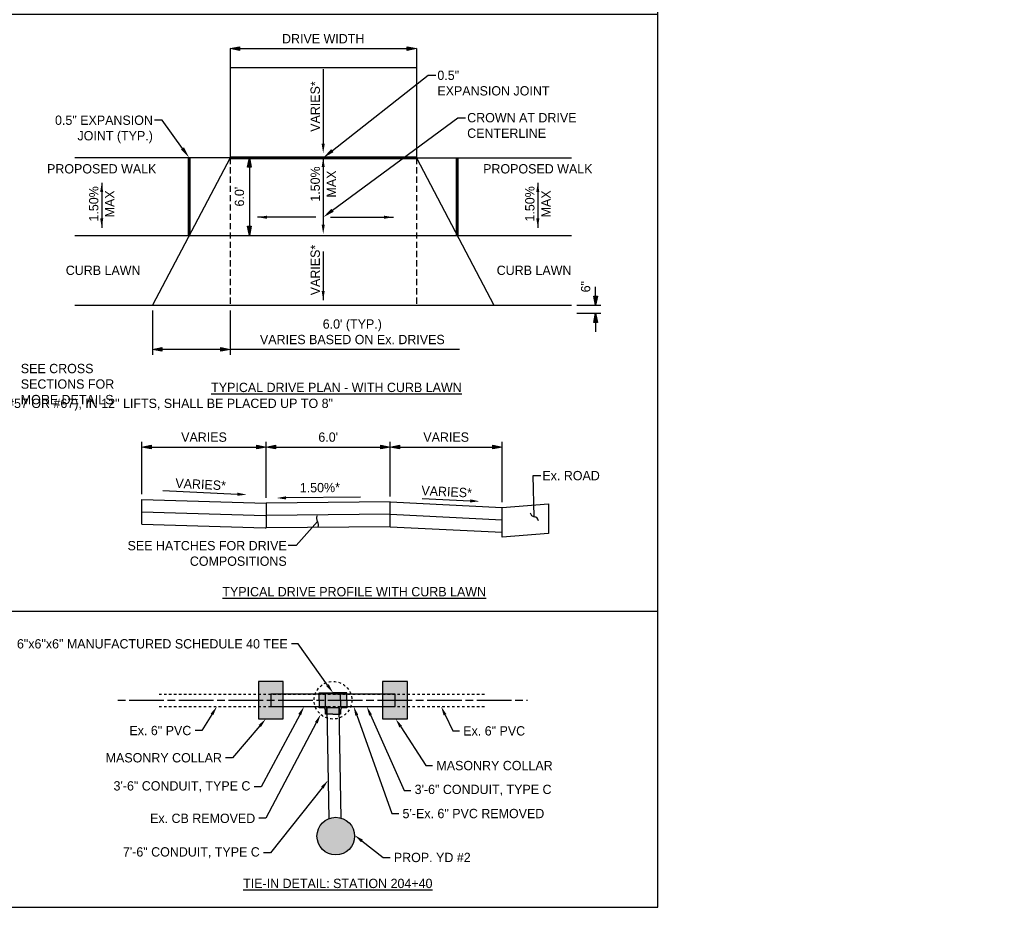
# Model space of a CAD drawing. Header units: feet. Extents: x 18870 to 19332, y 13872 to 14074.
# Tile 34 of 35: x 19293 to 19332, y 13956 to 13992. Entities that reach past the tile are written whole.
import ezdxf
from ezdxf import colors
from ezdxf.entities.mleader import LeaderData, LeaderLine
from ezdxf.math import Vec2, Vec3

# ---------------------------------------------------------------- set-up
doc = ezdxf.new("R2010")
doc.units = ezdxf.units.FT
doc.header["$MEASUREMENT"] = 0
for name, pattern in [('CL', [2, 0.3, -0.15, 1.4, -0.15]), ('DASHED2', [0.375, 0.25, -0.125]), ('OhDOT_USTN5', [0.11, 0.055, -0.055])]:
    doc.linetypes.add(name, pattern=pattern)
doc.layers.add('DR_P_Storm_Sewer', color=1, linetype='Continuous', true_color=0xff0000)
for name, color, linetype in [('DR_X_Storm_Sewer', 151, 'OhDOT_USTN5'), ('PV_P_EOP', 7, 'Continuous'), ('PV_P_Text', 10, 'Continuous'), ('PV_X_Text', 7, 'Continuous'), ('RW_X_CL', 6, 'CL')]:
    doc.layers.add(name, color=color, linetype=linetype)
doc.layers.add('VIEWPORT', color=232, linetype='Continuous', plot=False)
doc.styles.add('Slanted-Normal', font='font31.shx', dxfattribs={"height": 0.125})
doc.styles.get("Standard").update_dxf_attribs({"font": 'font31.shx'})
doc.dimstyles.new('Dec-1  Slanted', dxfattribs={"dimtxt": 0.125, "dimasz": 0.125, "dimexe": 0.07, "dimexo": 0.07, "dimgap": 0.07, "dimtad": 1, "dimdec": 1, "dimzin": 3, "dimdsep": 46, "dimtxsty": 'Slanted-Normal', "dimblk": 'Dim1', "dimcen": 0, "dimclrd": 95, "dimclre": 95, "dimclrt": 7, "dimadec": 1, "dimazin": 3, "dimtfac": 1, "dimtdec": 1, "dimtix": 1, "dimtofl": 0, "dimtmove": 1, "dimatfit": 3, "dimldrblk": 'Dim1', "dimfxl": 1, "dimtolj": 1, "dimtzin": 0, "dimlwd": -1, "dimlwe": -1, "dimarcsym": 0})

# ---------------------------------------------------------------- blocks, each defined once
blk = doc.blocks.new('_Integral')
at = {"color": 0, "linetype": 'ByBlock', "lineweight": -2}
for centre, start, end in [((0.445, -0.091), 102, 168), ((-0.445, 0.091), 282, 348)]:
    blk.add_arc(centre, 0.454, start, end, dxfattribs=at)
blk = doc.blocks.new('Dim1')
h = blk.add_hatch(color=4)
h.dxf.hatch_style = 1
h.paths.add_polyline_path([(0, 0), (-1, -0.2), (-1, 0.2)])
at = {"color": 4}
blk.add_lwpolyline([(0, 0), (-1, -0.2), (-1, 0.2), (0, 0)], dxfattribs=at)
blk = doc.blocks.new('*D978')
at = {"layer": 'Defpoints', "color": 0, "transparency": 16777216}
for p in [(19302.727, 13974.416), (19297.727, 13972.31), (19302.727, 13972.16)]:
    blk.add_point(p, dxfattribs=at)
at = {"layer": 'PV_X_Text', "color": 95, "linetype": 'Continuous', "transparency": 16777216}
for p, q in [((19297.727, 13972.52), (19297.727, 13974.626)), ((19298.102, 13974.416), (19302.352, 13974.416)), ((19302.727, 13972.37), (19302.727, 13974.626))]:
    blk.add_line(p, q, dxfattribs=at)
at = {"layer": 'PV_X_Text', "color": 95, "transparency": 16777216, "xscale": 0.375, "yscale": 0.375, "zscale": 0.375, "rotation": 180}
blk.add_blockref('Dim1', (19297.727, 13974.416), dxfattribs=at)
at = {"layer": 'PV_X_Text', "color": 95, "transparency": 16777216, "xscale": 0.375, "yscale": 0.375, "zscale": 0.375}
blk.add_blockref('Dim1', (19302.727, 13974.416), dxfattribs=at)
at = {"layer": 'PV_X_Text', "color": 7, "transparency": 16777216, "insert": (19300.227, 13974.813), "char_height": 0.375, "attachment_point": 5, "style": 'Slanted-Normal'}
blk.add_mtext('\\A1;VARIES', dxfattribs=at)
blk = doc.blocks.new('*D979')
at = {"layer": 'Defpoints', "color": 0, "transparency": 16777216}
for p in [(19307.727, 13974.416), (19302.727, 13972.16), (19307.727, 13972.21)]:
    blk.add_point(p, dxfattribs=at)
at = {"layer": 'PV_X_Text', "color": 95, "linetype": 'Continuous', "transparency": 16777216}
for p, q in [((19302.727, 13972.37), (19302.727, 13974.626)), ((19303.102, 13974.416), (19307.352, 13974.416)), ((19307.727, 13972.42), (19307.727, 13974.626))]:
    blk.add_line(p, q, dxfattribs=at)
at = {"layer": 'PV_X_Text', "color": 95, "transparency": 16777216, "xscale": 0.375, "yscale": 0.375, "zscale": 0.375, "rotation": 180}
blk.add_blockref('Dim1', (19302.727, 13974.416), dxfattribs=at)
at = {"layer": 'PV_X_Text', "color": 95, "transparency": 16777216, "xscale": 0.375, "yscale": 0.375, "zscale": 0.375}
blk.add_blockref('Dim1', (19307.727, 13974.416), dxfattribs=at)
at = {"layer": 'PV_X_Text', "color": 7, "transparency": 16777216, "insert": (19305.227, 13974.813), "char_height": 0.375, "attachment_point": 5, "style": 'Slanted-Normal'}
blk.add_mtext("\\A1;6.0'", dxfattribs=at)
blk = doc.blocks.new('*D980')
at = {"layer": 'Defpoints', "color": 0, "transparency": 16777216}
for p in [(19312.227, 13974.416), (19307.727, 13972.21), (19312.227, 13971.985)]:
    blk.add_point(p, dxfattribs=at)
at = {"layer": 'PV_X_Text', "color": 95, "linetype": 'Continuous', "transparency": 16777216}
for p, q in [((19307.727, 13972.42), (19307.727, 13974.626)), ((19308.102, 13974.416), (19311.852, 13974.416)), ((19312.227, 13972.195), (19312.227, 13974.626))]:
    blk.add_line(p, q, dxfattribs=at)
at = {"layer": 'PV_X_Text', "color": 95, "transparency": 16777216, "xscale": 0.375, "yscale": 0.375, "zscale": 0.375, "rotation": 180}
blk.add_blockref('Dim1', (19307.727, 13974.416), dxfattribs=at)
at = {"layer": 'PV_X_Text', "color": 95, "transparency": 16777216, "xscale": 0.375, "yscale": 0.375, "zscale": 0.375}
blk.add_blockref('Dim1', (19312.227, 13974.416), dxfattribs=at)
at = {"layer": 'PV_X_Text', "color": 7, "transparency": 16777216, "insert": (19309.977, 13974.813), "char_height": 0.375, "attachment_point": 5, "style": 'Slanted-Normal'}
blk.add_mtext('\\A1;VARIES', dxfattribs=at)
blk = doc.blocks.new('*D981')
at = {"layer": 'Defpoints', "color": 0, "transparency": 16777216}
for p in [(19301.276, 13990.459), (19308.776, 13990.459), (19308.776, 13990.459)]:
    blk.add_point(p, dxfattribs=at)
at = {"layer": 'PV_X_Text', "color": 95, "linetype": 'Continuous', "transparency": 16777216}
blk.add_line((19301.651, 13990.459), (19308.401, 13990.459), dxfattribs=at)
at = {"layer": 'PV_X_Text', "color": 95, "transparency": 16777216, "xscale": 0.375, "yscale": 0.375, "zscale": 0.375, "rotation": 180}
blk.add_blockref('Dim1', (19301.276, 13990.459), dxfattribs=at)
at = {"layer": 'PV_X_Text', "color": 95, "transparency": 16777216, "xscale": 0.375, "yscale": 0.375, "zscale": 0.375}
blk.add_blockref('Dim1', (19308.776, 13990.459), dxfattribs=at)
at = {"layer": 'PV_X_Text', "color": 7, "transparency": 16777216, "insert": (19305.026, 13990.857), "char_height": 0.375, "attachment_point": 5, "style": 'Slanted-Normal'}
blk.add_mtext('\\A1;DRIVE WIDTH', dxfattribs=at)
blk = doc.blocks.new('*D982')
at = {"layer": 'Defpoints', "color": 0, "transparency": 16777216}
for p in [(19301.276, 13986.059), (19301.276, 13982.934), (19302.053, 13982.934)]:
    blk.add_point(p, dxfattribs=at)
at = {"layer": 'PV_X_Text', "color": 95, "linetype": 'Continuous', "transparency": 16777216}
for p, q in [((19301.486, 13986.059), (19302.263, 13986.059)), ((19302.053, 13985.684), (19302.053, 13983.309)), ((19301.486, 13982.934), (19302.263, 13982.934))]:
    blk.add_line(p, q, dxfattribs=at)
at = {"layer": 'PV_X_Text', "color": 95, "transparency": 16777216, "xscale": 0.375, "yscale": 0.375, "zscale": 0.375}
for p, rotation in [((19302.053, 13986.059), 90), ((19302.053, 13982.934), 270)]:
    blk.add_blockref('Dim1', p, dxfattribs=dict(at, rotation=rotation))
at = {"layer": 'PV_X_Text', "color": 7, "transparency": 16777216, "insert": (19301.655, 13984.497), "char_height": 0.375, "attachment_point": 5, "rotation": 90, "style": 'Slanted-Normal'}
blk.add_mtext("\\A1;6.0'", dxfattribs=at)
blk = doc.blocks.new('*D983')
at = {"layer": 'Defpoints', "color": 0, "transparency": 16777216}
for p in [(19315.026, 13980.122), (19315.026, 13979.809), (19315.991, 13979.809)]:
    blk.add_point(p, dxfattribs=at)
at = {"layer": 'PV_X_Text', "color": 95, "linetype": 'Continuous', "transparency": 16777216}
for p, q in [((19315.991, 13980.497), (19315.991, 13980.872)), ((19315.236, 13980.122), (19316.201, 13980.122)), ((19315.236, 13979.809), (19316.201, 13979.809)), ((19315.991, 13979.434), (19315.991, 13979.059))]:
    blk.add_line(p, q, dxfattribs=at)
at = {"layer": 'PV_X_Text', "color": 95, "transparency": 16777216, "xscale": 0.375, "yscale": 0.375, "zscale": 0.375}
for p, rotation in [((19315.991, 13980.122), 270), ((19315.991, 13979.809), 90)]:
    blk.add_blockref('Dim1', p, dxfattribs=dict(at, rotation=rotation))
at = {"layer": 'PV_X_Text', "color": 7, "transparency": 16777216, "insert": (19315.594, 13980.872), "char_height": 0.375, "attachment_point": 5, "rotation": 90, "style": 'Slanted-Normal'}
blk.add_mtext('\\A1;6"', dxfattribs=at)
blk = doc.blocks.new('*D984')
at = {"layer": 'Defpoints', "color": 0, "transparency": 16777216}
for p in [(19298.151, 13980.122), (19301.276, 13980.122), (19298.151, 13978.345)]:
    blk.add_point(p, dxfattribs=at)
at = {"layer": 'PV_X_Text', "color": 95, "linetype": 'Continuous', "transparency": 16777216}
for p, q in [((19298.151, 13979.912), (19298.151, 13978.135)), ((19301.276, 13979.912), (19301.276, 13978.135)), ((19300.901, 13978.345), (19298.526, 13978.345)), ((19310.508, 13978.345), (19301.276, 13978.345))]:
    blk.add_line(p, q, dxfattribs=at)
at = {"layer": 'PV_X_Text', "color": 95, "transparency": 16777216, "xscale": 0.375, "yscale": 0.375, "zscale": 0.375, "rotation": 180}
blk.add_blockref('Dim1', (19298.151, 13978.345), dxfattribs=at)
at = {"layer": 'PV_X_Text', "color": 95, "transparency": 16777216, "xscale": 0.375, "yscale": 0.375, "zscale": 0.375}
blk.add_blockref('Dim1', (19301.276, 13978.345), dxfattribs=at)
at = {"layer": 'PV_X_Text', "color": 7, "transparency": 16777216, "insert": (19306.198, 13979.055), "char_height": 0.375, "width": 8.52132, "attachment_point": 5, "style": 'Slanted-Normal'}
blk.add_mtext("\\A1;6.0' (TYP.) \\PVARIES BASED ON Ex. DRIVES", dxfattribs=at)
blk = doc.blocks.new('TEE')
at = {"layer": 'DR_P_Storm_Sewer', "linetype": 'Continuous', "flags": 128}
for points in [[(19271.407, 13912.042), (19271.408, 13912.306), (19271.403, 13912.311), (19271.159, 13912.313, -0.412136), (19271.155, 13912.317), (19271.155, 13912.341, -0.414206), (19271.159, 13912.345), (19271.71, 13912.345)], [(19272.013, 13912.042), (19272.012, 13912.306), (19272.017, 13912.311), (19272.261, 13912.313, 0.412136), (19272.265, 13912.317), (19272.265, 13912.341, 0.414206), (19272.261, 13912.345), (19271.71, 13912.345)], [(19271.71, 13911.739), (19271.445, 13911.74), (19271.441, 13911.735), (19271.439, 13911.491, -0.412136), (19271.435, 13911.487), (19271.41, 13911.487, -0.414206), (19271.406, 13911.491), (19271.406, 13911.638, 0.414198), (19271.306, 13911.738), (19271.159, 13911.738, -0.414206), (19271.155, 13911.742), (19271.155, 13911.767, -0.412136), (19271.159, 13911.771), (19271.403, 13911.772), (19271.408, 13911.777), (19271.407, 13912.042)], [(19272.013, 13912.042), (19272.012, 13911.777), (19272.017, 13911.772), (19272.261, 13911.771, -0.412136), (19272.265, 13911.767), (19272.265, 13911.742, -0.414206), (19272.261, 13911.738), (19272.113, 13911.738, 0.414198), (19272.013, 13911.638), (19272.013, 13911.491, -0.414206), (19272.009, 13911.487), (19271.985, 13911.487, -0.412136), (19271.981, 13911.491), (19271.979, 13911.735), (19271.974, 13911.74), (19271.71, 13911.739)]]:
    blk.add_lwpolyline(points, format="xyb", dxfattribs=at)
for points in [[(19271.155, 13912.042), (19271.155, 13912.317)], [(19271.71, 13912.296), (19271.408, 13912.296)], [(19271.71, 13912.296), (19272.012, 13912.296)], [(19272.265, 13912.042), (19272.265, 13912.317)], [(19271.155, 13912.042), (19271.155, 13911.766)], [(19271.408, 13911.787), (19271.456, 13911.787), (19271.456, 13911.74)], [(19271.964, 13911.74), (19271.964, 13911.787), (19272.012, 13911.787)], [(19272.265, 13912.042), (19272.265, 13911.766)], [(19271.71, 13911.487), (19271.435, 13911.487)], [(19271.71, 13911.487), (19271.985, 13911.487)]]:
    blk.add_lwpolyline(points, dxfattribs=at)

msp = doc.modelspace()

# ---------------------------------------------------------------- hatches: boundary and pattern name
at = {"layer": 'DR_P_Storm_Sewer', "transparency": 33554559}
h = msp.add_hatch(color=256, dxfattribs=at)
h.dxf.hatch_style = 1
h.paths.add_polyline_path([(19303.4196, 13963.47129), (19303.4196, 13964.9712), (19302.4196, 13964.9712), (19302.4196, 13963.47129)])
h.paths.add_polyline_path([(19308.4196, 13963.47129), (19308.4196, 13964.9712), (19307.4196, 13964.9712), (19307.4196, 13963.47129)])
h = msp.add_hatch(color=256, dxfattribs=at)
h.dxf.hatch_style = 1
edge = h.paths.add_edge_path()
edge.add_line((19305.71907, 13963.66652), (19305.12013, 13963.66652))
edge.add_arc((19305.12013, 13963.67042), 0.0039, 180.001514, 270, ccw=False)
edge.add_line((19305.11623, 13963.67042), (19305.11622, 13963.81783))
edge.add_arc((19305.01622, 13963.81783), 0.1, 0.001514, 89.998486)
edge.add_line((19305.01622, 13963.91783), (19304.86881, 13963.91783))
edge.add_arc((19304.86881, 13963.92173), 0.0039, 180, 269.998486, ccw=False)
edge.add_line((19304.86491, 13963.92173), (19304.86491, 13964.52068))
edge.add_arc((19304.86881, 13964.52068), 0.0039, 90.001514, 180, ccw=False)
edge.add_line((19304.86881, 13964.52458), (19305.4196, 13964.52459))
edge.add_line((19305.4196, 13964.52459), (19305.97038, 13964.52458))
edge.add_arc((19305.97038, 13964.52068), 0.0039, 0, 89.998486, ccw=False)
edge.add_line((19305.97428, 13964.52068), (19305.97428, 13963.92173))
edge.add_arc((19305.97038, 13963.92173), 0.0039, -89.998486, 0, ccw=False)
edge.add_line((19305.97038, 13963.91783), (19305.82297, 13963.91783))
edge.add_arc((19305.82297, 13963.81783), 0.1, 90.001514, 179.998486)
edge.add_line((19305.72297, 13963.81783), (19305.72297, 13963.67042))
edge.add_arc((19305.71907, 13963.67042), 0.0039, 270, 359.998486, ccw=False)
h = msp.add_hatch(color=256, dxfattribs=at)
h.dxf.hatch_style = 1
edge = h.paths.add_edge_path()
edge.add_arc((19305.53221, 13958.75064), 0.7578, 0, 360)

# ---------------------------------------------------------------- linework, layer by layer
msp.add_lwpolyline([(19318.50412, 13991.82687), (19290.57542, 13991.82687), (19290.57542, 13967.81212), (19318.50412, 13967.81212)], close=True)
at = {"layer": 'DR_P_Storm_Sewer', "elevation": 951.9928}
for points in [[(19303.4196, 13963.47129), (19303.4196, 13964.9712), (19302.4196, 13964.9712), (19302.4196, 13963.47129)], [(19308.4196, 13963.47129), (19308.4196, 13964.9712), (19307.4196, 13964.9712), (19307.4196, 13963.47129)]]:
    msp.add_lwpolyline(points, close=True, dxfattribs=at)
for points in [[(19305.11775, 13964.4712), (19302.9196, 13964.4712), (19302.9196, 13963.9712), (19305.11775, 13963.97129)], [(19305.72144, 13963.9712), (19307.9196, 13963.9712), (19307.9196, 13964.4712), (19305.72144, 13964.4712)]]:
    msp.add_lwpolyline(points, dxfattribs=at)
at = {"layer": 'DR_P_Storm_Sewer', "elevation": 951.9928, "flags": 128}
for points in [[(19305.1672, 13963.91937), (19305.24836, 13959.45327)], [(19305.74801, 13959.47706), (19305.66729, 13963.91935)]]:
    msp.add_lwpolyline(points, dxfattribs=at)
at = {"layer": 'DR_P_Storm_Sewer'}
msp.add_circle((19305.53221, 13958.75064, 1903.9856), 0.7578, dxfattribs=at)
at = {"layer": 'DR_X_Storm_Sewer', "elevation": 951.9928, "flags": 128}
for points in [[(19298.41673, 13964.47121), (19311.51631, 13964.4712)], [(19298.41673, 13963.97129), (19311.51631, 13963.97129)]]:
    msp.add_lwpolyline(points, dxfattribs=at)
at = {"layer": 'DR_X_Storm_Sewer'}
msp.add_circle((19305.4196, 13964.2212, 951.9928), 0.7578, dxfattribs=at)
at = {"layer": 'PV_P_EOP'}
for points in [[(19301.27575, 13990.45931), (19301.27575, 13986.05944)], [(19308.77575, 13990.45931), (19308.77575, 13986.05944)], [(19301.27575, 13989.70248), (19308.77575, 13989.70248)], [(19301.27575, 13986.05944), (19295.02575, 13986.05944)], [(19301.27575, 13986.05944), (19298.15075, 13980.12194)], [(19308.77575, 13986.05944), (19311.90075, 13980.12194)], [(19308.77575, 13986.05944), (19315.02575, 13986.05944)], [(19295.02575, 13982.93444), (19315.02575, 13982.93444)], [(19295.02575, 13980.12194), (19315.02575, 13980.12194)], [(19297.72748, 13971.3091), (19297.72748, 13972.31012)], [(19297.72748, 13972.31012), (19302.72748, 13972.16012)], [(19307.72748, 13972.21012), (19302.72748, 13972.16012)], [(19302.72748, 13972.16012), (19302.72748, 13971.16007)], [(19307.72748, 13971.20828), (19307.72748, 13972.21012)], [(19307.72748, 13972.21012), (19312.22748, 13971.98512)], [(19314.10248, 13972.13512), (19314.10248, 13970.94148), (19312.22748, 13970.79148), (19312.22748, 13971.98512)], [(19312.22748, 13971.98512), (19314.10248, 13972.13512)], [(19297.72748, 13971.80961), (19302.70876, 13971.66029), (19302.72748, 13971.6601)], [(19307.72748, 13971.7101), (19302.72748, 13971.6601)], [(19307.72748, 13971.7092), (19312.22748, 13971.4845)], [(19297.72748, 13971.3091), (19302.69003, 13971.16045), (19302.72748, 13971.16007)], [(19307.72748, 13971.21007), (19302.72748, 13971.16007)], [(19307.72748, 13971.20828), (19312.22748, 13970.98388)]]:
    msp.add_lwpolyline(points, dxfattribs=at)
at = {"layer": 'PV_P_EOP', "const_width": 0.125}
for points in [[(19299.63101, 13986.05944), (19299.63101, 13982.93444)], [(19301.27575, 13986.05944), (19308.77575, 13986.05944)], [(19310.42048, 13986.05944), (19310.42048, 13982.93444)]]:
    msp.add_lwpolyline(points, dxfattribs=at)
at = {"layer": 'PV_P_EOP', "linetype": 'DASHED2'}
for points in [[(19301.27575, 13986.05944), (19301.27575, 13980.12194)], [(19308.77575, 13986.05944), (19308.77575, 13980.12194)]]:
    msp.add_lwpolyline(points, dxfattribs=at)
at = {"layer": 'PV_X_Text', "linetype": 'ByBlock', "lineweight": -2}
for points in [[(19305.02575, 13989.62845), (19305.02575, 13986.62739)], [(19305.02575, 13986.05944), (19305.02575, 13983.36726)], [(19296.10819, 13985.05284), (19296.10819, 13983.24473)], [(19313.6671, 13985.05284), (19313.6671, 13983.24473)], [(19298.57426, 13972.66682), (19301.57157, 13972.51695)], [(19306.52915, 13972.39815), (19303.52825, 13972.36814)], [(19309.01097, 13972.34595), (19310.944, 13972.2493)]]:
    msp.add_lwpolyline(points, dxfattribs=at)
at = {"layer": 'PV_X_Text'}
for points in [[(19304.72575, 13983.66877), (19302.38525, 13983.66877)], [(19305.32575, 13983.66877), (19307.85201, 13983.66877)], [(19305.02575, 13982.29079), (19305.02575, 13980.32833)]]:
    msp.add_lwpolyline(points, dxfattribs=at)
for points in [[(19304.96325, 13986.62739), (19305.02575, 13986.25239), (19305.08825, 13986.62739)], [(19304.96325, 13985.68444), (19305.02575, 13986.05944), (19305.08825, 13985.68444)], [(19296.04569, 13984.67784), (19296.10819, 13985.05284), (19296.17069, 13984.67784)], [(19313.6046, 13984.67784), (19313.6671, 13985.05284), (19313.7296, 13984.67784)], [(19296.04569, 13983.61973), (19296.10819, 13983.24473), (19296.17069, 13983.61973)], [(19302.76025, 13983.73127), (19302.38525, 13983.66877), (19302.76025, 13983.60627)], [(19307.47701, 13983.60627), (19307.85201, 13983.66877), (19307.47701, 13983.73127)], [(19313.6046, 13983.61973), (19313.6671, 13983.24473), (19313.7296, 13983.61973)], [(19304.96325, 13983.36726), (19305.02575, 13982.99226), (19305.08825, 13983.36726)], [(19304.96325, 13980.70333), (19305.02575, 13980.32833), (19305.08825, 13980.70333)], [(19301.57469, 13972.57937), (19301.9461, 13972.49823), (19301.56845, 13972.45453)], [(19303.52887, 13972.30564), (19303.15326, 13972.36439), (19303.52762, 13972.43064)], [(19310.94712, 13972.31172), (19311.31853, 13972.23057), (19310.94088, 13972.18688)]]:
    msp.add_solid(points, dxfattribs=at)
at = {"layer": 'RW_X_CL', "elevation": 951.9928, "flags": 128}
msp.add_lwpolyline([(19296.76043, 13964.22121), (19313.24543, 13964.2212)], dxfattribs=at)
at = {"layer": 'VIEWPORT', "linetype": 'ByBlock'}
msp.add_lwpolyline([(19227.37927, 14018.13511), (19227.37927, 13955.88511), (19318.50412, 13955.88511), (19318.50412, 14018.13511)], close=True, dxfattribs=at)

# ---------------------------------------------------------------- block references
at = {"layer": 'DR_P_Storm_Sewer'}
msp.add_blockref('TEE', (33.70975, 52.17956, 951.9928), dxfattribs=at)

# ---------------------------------------------------------------- texts
at = {"insert": (19305.61444, 13956.84404), "char_height": 0.375, "width": 29.2488376, "attachment_point": 5, "style": 'Slanted-Normal'}
msp.add_mtext('{\\LTIE-IN DETAIL: STATION 204+40}', dxfattribs=at)
at = {"layer": 'PV_P_EOP', "char_height": 0.375, "width": 29.2488376, "attachment_point": 5, "style": 'Slanted-Normal'}
for s, insert in [('{\\LTYPICAL DRIVE PLAN - WITH CURB LAWN}', (19305.55849, 13976.81421)), ('{\\LTYPICAL DRIVE PROFILE WITH CURB LAWN}', (19306.27393, 13968.58904))]:
    msp.add_mtext(s, dxfattribs=dict(at, insert=insert))
at = {"layer": 'PV_P_Text', "color": 7, "insert": (19295.54021, 13976.94953), "char_height": 0.375, "width": 5.3808776, "attachment_point": 5, "style": 'Slanted-Normal'}
msp.add_mtext('\\pxql;SEE CROSS SECTIONS FOR MORE DETAILS', dxfattribs=at)
at = {"layer": 'PV_X_Text', "char_height": 0.375, "width": 2.1837654, "attachment_point": 5, "style": 'Slanted-Normal'}
for s, insert, rotation in [('VARIES*', (19304.70605, 13988.12472), 90), ('1.50%', (19304.70605, 13985.00485), 90), ('MAX', (19305.35201, 13985.00485), 90), ('1.50%', (19295.7885, 13984.20554), 90), ('1.50%', (19313.3474, 13984.20554), 90), ('MAX', (19296.43445, 13984.20554), 90), ('MAX', (19313.99336, 13984.20554), 90), ('VARIES*', (19304.70605, 13981.54294), 90), ('VARIES*', (19300.09207, 13972.91102), 357.137595), ('1.50%*', (19304.89136, 13972.77969), 0.572939), ('VARIES*', (19309.99664, 13972.61676), 357.137595)]:
    msp.add_mtext(s, dxfattribs=dict(at, insert=insert, rotation=rotation))
at = {"layer": 'PV_X_Text', "char_height": 0.375, "width": 29.2488376, "attachment_point": 5, "style": 'Slanted-Normal'}
for s, insert in [('PROPOSED WALK', (19296.10819, 13985.61522)), ('PROPOSED WALK', (19313.6671, 13985.61522)), ('CURB LAWN', (19296.1655, 13981.52819)), ('CURB LAWN', (19313.51629, 13981.52819))]:
    msp.add_mtext(s, dxfattribs=dict(at, insert=insert))

# ---------------------------------------------------------------- dimensions: what is measured, and where the dimension line sits
at = {"layer": 'PV_X_Text'}
for base, p1, p2, text, picture, middle in [((19308.77575, 13990.45931), (19301.27575, 13990.45931), (19308.77575, 13990.45931), 'DRIVE WIDTH', '*D981', (19305.02575, 13990.85681)), ((19302.72748, 13974.41588), (19297.72748, 13972.31012), (19302.72748, 13972.16012), 'VARIES', '*D978', (19300.22748, 13974.81338)), ((19307.72748, 13974.41588), (19302.72748, 13972.16012), (19307.72748, 13972.21012), "6.0'", '*D979', (19305.22748, 13974.81338)), ((19312.22748, 13974.41588), (19307.72748, 13972.21012), (19312.22748, 13971.98512), 'VARIES', '*D980', (19309.97748, 13974.81338))]:
    dim = msp.add_linear_dim(base=base, p1=p1, p2=p2, text=text, dimstyle='Dec-1  Slanted', override={"dimpost": "'"}, dxfattribs=at)
    dim.commit()
    dim.dimension.update_dxf_attribs({"geometry": picture, "text_midpoint": middle})
dim = msp.add_linear_dim(base=(19302.05276, 13982.93444), p1=(19301.27575, 13986.05944), p2=(19301.27575, 13982.93444), angle=90, text="6.0'", dimstyle='Dec-1  Slanted', override={"dimpost": "'"}, dxfattribs=at)
dim.commit()
dim.dimension.update_dxf_attribs({"geometry": '*D982', "text_midpoint": (19301.65526, 13984.49694)})
dim = msp.add_linear_dim(base=(19315.99109, 13979.80944), p1=(19315.02575, 13980.12194), p2=(19315.02575, 13979.80944), angle=90, text='6"', dimstyle='Dec-1  Slanted', override={"dimpost": "'"}, dxfattribs=at)
dim.commit()
dim.dimension.update_dxf_attribs({"geometry": '*D983', "text_midpoint": (19315.99109, 13980.87194), "dimtype": 160})
dim = msp.add_linear_dim(base=(19298.15075, 13978.34512), p1=(19301.27575, 13980.12194), p2=(19298.15075, 13980.12194), text="6.0' (TYP.) \\PVARIES BASED ON Ex. DRIVES", dimstyle='Dec-1  Slanted', override={"dimpost": "'"}, dxfattribs=at)
dim.commit()
dim.dimension.update_dxf_attribs({"geometry": '*D984', "text_midpoint": (19306.19781, 13977.97929), "dimtype": 160})

# ---------------------------------------------------------------- leaders
at = {"layer": 'PV_P_Text'}
ml = msp.add_multileader_mtext('Standard', dxfattribs=at)
ml.set_content('PROP. S/W', color=256, style='Slanted-Normal')
ml.set_leader_properties()
ml.build(insert=Vec2(0, 0))
ml.multileader.update_dxf_attribs({"dogleg_length": 0.09193, "arrow_head_size": 0.375, "scale": 3})
ctx = ml.context
ctx.base_point, ctx.scale, ctx.char_height, ctx.arrow_head_size, ctx.landing_gap_size, ctx.plane_origin = Vec3(19282.99163, 13980.49585), 3, 0.375, 0.375, 0.15, Vec3(19283.49558, 13981.65089)
notes = []
notes.append((ctx, [(0, (1, 1, 0), (19282.71583, 13980.49585), (1, 0), 0.2758, [(0, [(19282.26496, 13979.75423)], 0, [])])]))
ctx.mtext.insert, ctx.mtext.width, ctx.mtext.defined_height, ctx.mtext.flow_direction = Vec3(19283.14163, 13980.68335), 16.435903, 3.15799, 5
ml = msp.add_multileader_mtext('Standard', dxfattribs=at)
ml.set_content('SEEDING AND MULCHING', color=256, style='Slanted-Normal')
ml.set_leader_properties()
ml.build(insert=Vec2(0, 0))
ml.multileader.update_dxf_attribs({"dogleg_length": 0.09193, "arrow_head_size": 0.375, "scale": 3})
ctx = ml.context
ctx.base_point, ctx.scale, ctx.char_height, ctx.arrow_head_size, ctx.landing_gap_size, ctx.plane_origin = Vec3(19279.49437, 13977.53172), 3, 0.375, 0.375, 0.15, Vec3(19279.99832, 13978.08177)
notes.append((ctx, [(0, (1, 1, 0), (19279.21857, 13977.53172), (1, 0), 0.2758, [(0, [(19277.86246, 13978.43859)], 0, [])])]))
ctx.mtext.insert, ctx.mtext.width, ctx.mtext.defined_height, ctx.mtext.flow_direction = Vec3(19279.64437, 13977.71922), 16.435903, 3.15799, 5
ml = msp.add_multileader_mtext('Standard', dxfattribs=at)
ml.set_content('6" OF COMPACTED STRUCTURAL BACKFILL (ODOT #57 OR #67), IN 12" LIFTS, SHALL BE PLACED UP TO 8" ABOVE THE Ex. 48" PIPE. ', color=256, style='Slanted-Normal')
ml.set_leader_properties()
ml.build(insert=Vec2(0, 0))
ml.multileader.update_dxf_attribs({"dogleg_length": 0.09193, "arrow_head_size": 0.375, "scale": 3})
ctx = ml.context
ctx.base_point, ctx.scale, ctx.char_height, ctx.arrow_head_size, ctx.landing_gap_size, ctx.plane_origin = Vec3(19279.60049, 13976.17512), 3, 0.375, 0.375, 0.15, Vec3(19279.32623, 13976.88621)
notes.append((ctx, [(0, (1, 1, 0), (19279.32469, 13976.17512), (1, 0), 0.2758, [(0, [(19277.19037, 13977.24303)], 0, [])])]))
ctx.mtext.insert, ctx.mtext.width, ctx.mtext.defined_height, ctx.mtext.flow_direction = Vec3(19279.75049, 13976.36262), 8.7604806, 3.20162, 5
ml = msp.add_multileader_mtext('Standard', dxfattribs=at)
ml.set_content('6"x6"x6" MANUFACTURED SCHEDULE 40 TEE', color=256, style='Slanted-Normal')
ml.set_leader_properties()
ml.build(insert=Vec2(0, 0))
ml.multileader.update_dxf_attribs({"dogleg_length": 0.25, "arrow_head_size": 0.375, "scale": 3})
ctx = ml.context
ctx.base_point, ctx.scale, ctx.char_height, ctx.arrow_head_size, ctx.landing_gap_size, ctx.plane_origin = Vec3(19296.81677, 13966.49382, 951.9928), 3, 0.375, 0.375, 0.15, Vec3(19299.72755, 13967.84508, 951.9928)
ctx.text_align_type = 2
notes.append((ctx, [(1, (1, 1, 0), (19304.02054, 13966.49382, 951.9928), (-1, 0), 0.2758, [(0, [(19305.4196, 13964.52459, 951.9928)], 0, [])])]))
ctx.mtext.insert, ctx.mtext.width, ctx.mtext.alignment, ctx.mtext.flow_direction = Vec3(19303.59474, 13966.68132, 951.9928), 7.9391829, 3, 5
ml = msp.add_multileader_mtext('Standard', dxfattribs=at)
ml.set_content('3\'-6" CONDUIT, TYPE C', color=256, style='Slanted-Normal')
ml.set_leader_properties()
ml.build(insert=Vec2(0, 0))
ml.multileader.update_dxf_attribs({"dogleg_length": 0.25, "arrow_head_size": 0.375, "scale": 3})
ctx = ml.context
ctx.base_point, ctx.scale, ctx.char_height, ctx.arrow_head_size, ctx.landing_gap_size, ctx.plane_origin = Vec3(19295.56506, 13960.73299, 951.9928), 3, 0.375, 0.375, 0.15, Vec3(19299.21393, 13964.46497, 951.9928)
ctx.text_align_type = 2
notes.append((ctx, [(1, (1, 1, 0), (19302.52181, 13960.73299, 951.9928), (-1, 0), 0.2758, [(0, [(19304.2569, 13963.97129, 951.9928)], 0, [])])]))
ctx.mtext.insert, ctx.mtext.width, ctx.mtext.alignment, ctx.mtext.flow_direction = Vec3(19302.09601, 13960.96216, 951.9928), 7.6570737, 3, 5
ml = msp.add_multileader_mtext('Standard', dxfattribs=at)
ml.set_content('Ex. 6" PVC', color=256, style='Slanted-Normal')
ml.set_leader_properties()
ml.build(insert=Vec2(0, 0))
ml.multileader.update_dxf_attribs({"dogleg_length": 0.25, "arrow_head_size": 0.375, "scale": 3})
ctx = ml.context
ctx.base_point, ctx.scale, ctx.char_height, ctx.arrow_head_size, ctx.landing_gap_size, ctx.plane_origin = Vec3(19296.58854, 13963.00302, 951.9928), 3, 0.375, 0.375, 0.15, Vec3(19297.28983, 13966.241, 951.9928)
ctx.text_align_type = 2
notes.append((ctx, [(1, (1, 1, 0), (19300.14053, 13963.00302, 951.9928), (-1, 0), 0.2758, [(0, [(19300.74673, 13963.97129, 951.9928)], 0, [])])]))
ctx.mtext.insert, ctx.mtext.width, ctx.mtext.alignment, ctx.mtext.flow_direction = Vec3(19299.71473, 13963.19052, 951.9928), 5.671906, 3, 5
ml = msp.add_multileader_mtext('Standard', dxfattribs=at)
ml.set_content('5\'-Ex. 6" PVC REMOVED', color=256, style='Slanted-Normal')
ml.set_leader_properties()
ml.build(insert=Vec2(0, 0))
ml.multileader.update_dxf_attribs({"dogleg_length": 0.25, "arrow_head_size": 0.375, "scale": 3})
ctx = ml.context
ctx.base_point, ctx.scale, ctx.char_height, ctx.arrow_head_size, ctx.landing_gap_size, ctx.plane_origin = Vec3(19308.07019, 13959.66055, 951.9928), 3, 0.375, 0.375, 0.15, Vec3(19309.64002, 13959.67141, 951.9928)
notes.append((ctx, [(0, (1, 1, 0), (19307.79439, 13959.66055, 951.9928), (1, 0), 0.2758, [(0, [(19306.25147, 13963.9712, 951.9928)], 0, [])])]))
ctx.mtext.insert, ctx.mtext.width, ctx.mtext.flow_direction = Vec3(19308.22019, 13959.84805, 951.9928), 7.0732956, 5
ml = msp.add_multileader_mtext('Standard', dxfattribs=at)
ml.set_content('3\'-6" CONDUIT, TYPE C', color=256, style='Slanted-Normal')
ml.set_leader_properties()
ml.build(insert=Vec2(0, 0))
ml.multileader.update_dxf_attribs({"dogleg_length": 0.25, "arrow_head_size": 0.375, "scale": 3})
ctx = ml.context
ctx.base_point, ctx.scale, ctx.char_height, ctx.arrow_head_size, ctx.landing_gap_size, ctx.plane_origin = Vec3(19308.55629, 13960.59078, 951.9928), 3, 0.375, 0.375, 0.15, Vec3(19311.31868, 13964.46497, 951.9928)
notes.append((ctx, [(0, (1, 1, 0), (19308.28049, 13960.59078, 951.9928), (1, 0), 0.2758, [(0, [(19306.77942, 13963.97129, 951.9928)], 0, [])])]))
ctx.mtext.insert, ctx.mtext.width, ctx.mtext.flow_direction = Vec3(19308.70629, 13960.81994, 951.9928), 7.6570737, 5
ml = msp.add_multileader_mtext('Standard', dxfattribs=at)
ml.set_content('Ex. 6" PVC', color=256, style='Slanted-Normal')
ml.set_leader_properties()
ml.build(insert=Vec2(0, 0))
ml.multileader.update_dxf_attribs({"dogleg_length": 0.25, "arrow_head_size": 0.375, "scale": 3})
ctx = ml.context
ctx.base_point, ctx.scale, ctx.char_height, ctx.arrow_head_size, ctx.landing_gap_size, ctx.plane_origin = Vec3(19310.51559, 13962.98865, 951.9928), 3, 0.375, 0.375, 0.15, Vec3(19310.3543, 13966.22663, 951.9928)
notes.append((ctx, [(0, (1, 1, 0), (19310.23979, 13962.98865, 951.9928), (1, 0), 0.2758, [(0, [(19309.77135, 13963.97129, 951.9928)], 0, [])])]))
ctx.mtext.insert, ctx.mtext.width, ctx.mtext.flow_direction = Vec3(19310.66559, 13963.17615, 951.9928), 5.671906, 5
ml = msp.add_multileader_mtext('Standard', dxfattribs=at)
ml.set_content('MASONRY COLLAR', color=256, style='Slanted-Normal')
ml.set_leader_properties()
ml.build(insert=Vec2(0, 0))
ml.multileader.update_dxf_attribs({"dogleg_length": 0.25, "arrow_head_size": 0.375, "scale": 3})
ctx = ml.context
ctx.base_point, ctx.scale, ctx.char_height, ctx.arrow_head_size, ctx.landing_gap_size, ctx.plane_origin = Vec3(19295.98589, 13961.90575, 951.9928), 3, 0.375, 0.375, 0.15, Vec3(19297.66091, 13964.6293, 951.9928)
ctx.text_align_type = 2
notes.append((ctx, [(1, (1, 1, 0), (19301.37419, 13961.90575, 951.9928), (-1, 0), 0.2758, [(0, [(19302.71694, 13963.47129, 951.9928)], 0, [])])]))
ctx.mtext.insert, ctx.mtext.width, ctx.mtext.alignment, ctx.mtext.flow_direction = Vec3(19300.94839, 13962.09325, 951.9928), 5.671906, 3, 5
ml = msp.add_multileader_mtext('Standard', dxfattribs=at)
ml.set_content('Ex. CB REMOVED', color=256, style='Slanted-Normal')
ml.set_leader_properties()
ml.build(insert=Vec2(0, 0))
ml.multileader.update_dxf_attribs({"dogleg_length": 0.25, "arrow_head_size": 0.375, "scale": 3})
ctx = ml.context
ctx.base_point, ctx.scale, ctx.char_height, ctx.arrow_head_size, ctx.landing_gap_size, ctx.plane_origin = Vec3(19297.5894, 13959.46823, 951.9928), 3, 0.375, 0.375, 0.15, Vec3(19299.70699, 13960.19297, 951.9928)
ctx.text_align_type = 2
notes.append((ctx, [(1, (1, 1, 0), (19302.71579, 13959.46823, 951.9928), (-1, 0), 0.2758, [(0, [(19304.92424, 13963.64772, 951.9928)], 0, [])])]))
ctx.mtext.insert, ctx.mtext.width, ctx.mtext.alignment, ctx.mtext.flow_direction = Vec3(19302.28999, 13959.65573, 951.9928), 5.671906, 3, 5
ml = msp.add_multileader_mtext('Standard', dxfattribs=at)
ml.set_content('MASONRY COLLAR', color=256, style='Slanted-Normal')
ml.set_leader_properties()
ml.build(insert=Vec2(0, 0))
ml.multileader.update_dxf_attribs({"dogleg_length": 0.25, "arrow_head_size": 0.375, "scale": 3})
ctx = ml.context
ctx.base_point, ctx.scale, ctx.char_height, ctx.arrow_head_size, ctx.landing_gap_size, ctx.plane_origin = Vec3(19309.43286, 13961.59197, 951.9928), 3, 0.375, 0.375, 0.15, Vec3(19311.24235, 13960.25351, 951.9928)
notes.append((ctx, [(0, (1, 1, 0), (19309.15706, 13961.59197, 951.9928), (1, 0), 0.2758, [(0, [(19307.94319, 13963.47129, 951.9928)], 0, [])])]))
ctx.mtext.insert, ctx.mtext.width, ctx.mtext.flow_direction = Vec3(19309.58286, 13961.77947, 951.9928), 5.671906, 5
ml = msp.add_multileader_mtext('Standard', dxfattribs=at)
ml.set_content('7\'-6" CONDUIT, TYPE C', color=256, style='Slanted-Normal')
ml.set_leader_properties()
ml.build(insert=Vec2(0, 0))
ml.multileader.update_dxf_attribs({"dogleg_length": 0.25, "arrow_head_size": 0.375, "scale": 3})
ctx = ml.context
ctx.base_point, ctx.scale, ctx.char_height, ctx.arrow_head_size, ctx.landing_gap_size, ctx.plane_origin = Vec3(19295.95389, 13958.07454, 951.9928), 3, 0.375, 0.375, 0.15, Vec3(19299.26759, 13957.85343, 951.9928)
ctx.text_align_type = 2
notes.append((ctx, [(1, (1, 1, 0), (19302.89874, 13958.07454, 951.9928), (-1, 0), 0.2758, [(0, [(19305.22035, 13960.99483, 951.9928)], 0, [])])]))
ctx.mtext.insert, ctx.mtext.width, ctx.mtext.alignment, ctx.mtext.flow_direction = Vec3(19302.47294, 13958.3037, 951.9928), 6.6566682, 3, 5
ml = msp.add_multileader_mtext('Standard', dxfattribs=at)
ml.set_content('PROP. YD #2', color=256, style='Slanted-Normal')
ml.set_leader_properties()
ml.build(insert=Vec2(0, 0))
ml.multileader.update_dxf_attribs({"dogleg_length": 0.25, "arrow_head_size": 0.375, "scale": 3})
ctx = ml.context
ctx.base_point, ctx.scale, ctx.char_height, ctx.arrow_head_size, ctx.landing_gap_size, ctx.plane_origin = Vec3(19307.72065, 13957.89228, 951.9928), 3, 0.375, 0.375, 0.15, Vec3(19308.26603, 13957.60079, 951.9928)
notes.append((ctx, [(0, (1, 1, 0), (19307.44485, 13957.89228, 951.9928), (1, 0), 0.2758, [(0, [(19306.2891, 13958.78788, 951.9928)], 0, [])])]))
ctx.mtext.insert, ctx.mtext.width, ctx.mtext.flow_direction = Vec3(19307.87065, 13958.07978, 951.9928), 6.6566682, 5
at = {"layer": 'PV_X_Text'}
ml = msp.add_multileader_mtext('Standard', dxfattribs=at)
ml.set_content('0.5" \\PEXPANSION JOINT', color=256)
ml.set_leader_properties()
ml.build(insert=Vec2(0, 0))
ml.multileader.update_dxf_attribs({"dogleg_length": 0.25, "arrow_head_size": 0.46875})
ctx = ml.context
ctx.base_point, ctx.char_height, ctx.arrow_head_size, ctx.landing_gap_size, ctx.plane_origin = Vec3(19309.55997, 13989.38272), 0.375, 0.46875, 0.0625, Vec3(19305.02575, 13986.05944)
notes.append((ctx, [(0, (1, 1, 0), (19309.24747, 13989.38272), (1, 0), 0.3125, [(0, [(19305.02575, 13986.05944)], 0, [])])]))
ctx.mtext.insert, ctx.mtext.flow_direction = Vec3(19309.62247, 13989.57022), 5
ml = msp.add_multileader_mtext('Standard', dxfattribs=at)
ml.set_content('0.5" EXPANSION\\PJOINT (TYP.)', color=256)
ml.set_leader_properties()
ml.build(insert=Vec2(0, 0))
ml.multileader.update_dxf_attribs({"dogleg_length": 0.25, "arrow_head_size": 0.46875})
ctx = ml.context
ctx.base_point, ctx.char_height, ctx.arrow_head_size, ctx.landing_gap_size, ctx.plane_origin = Vec3(19293.73412, 13987.5748), 0.375, 0.46875, 0.0625, Vec3(19299.13114, 13986.38427)
ctx.text_align_type = 2
notes.append((ctx, [(1, (1, 1, 0), (19298.54364, 13987.5748), (-1, 0), 0.3125, [(0, [(19299.63101, 13986.05944)], 0, [])])]))
ctx.mtext.insert, ctx.mtext.alignment, ctx.mtext.flow_direction = Vec3(19298.16864, 13987.7623), 3, 5
ml = msp.add_multileader_mtext('Standard', dxfattribs=at)
ml.set_content('CROWN AT DRIVE CENTERLINE', color=256)
ml.set_leader_properties()
ml.build(insert=Vec2(0, 0))
ml.multileader.update_dxf_attribs({"dogleg_length": 0.25, "arrow_head_size": 0.46875})
ctx = ml.context
ctx.base_point, ctx.char_height, ctx.arrow_head_size, ctx.landing_gap_size, ctx.plane_origin = Vec3(19310.7606, 13987.67674), 0.375, 0.46875, 0.0625, Vec3(19306.22638, 13984.35345)
notes.append((ctx, [(0, (1, 1, 0), (19310.4481, 13987.67674), (1, 0), 0.3125, [(0, [(19305.02575, 13983.66877)], 0, [])])]))
ctx.mtext.insert, ctx.mtext.width, ctx.mtext.flow_direction = Vec3(19310.8231, 13987.86424), 5.2041416, 5
ml = msp.add_multileader_mtext('Standard', dxfattribs=at)
ml.set_content('Ex. ROAD', color=256)
ml.set_leader_properties()
ml.set_arrow_properties(name='INTEGRAL')
ml.build(insert=Vec2(0, 0))
ml.multileader.update_dxf_attribs({"dogleg_length": 0.25, "arrow_head_size": 0.46875})
ctx = ml.context
ctx.base_point, ctx.char_height, ctx.arrow_head_size, ctx.landing_gap_size, ctx.plane_origin = Vec3(19313.78766, 13973.26579), 0.375, 0.46875, 0.0625, Vec3(19313.52651, 13971.60857)
notes.append((ctx, [(0, (1, 1, 0), (19313.47516, 13973.26579), (1, 0), 0.3125, [(0, [(19313.52651, 13971.60857)], 0, [])])]))
ctx.mtext.insert, ctx.mtext.flow_direction = Vec3(19313.85016, 13973.45329), 5
ml = msp.add_multileader_mtext('Standard', dxfattribs=at)
ml.set_content('SEE HATCHES FOR DRIVE\\PCOMPOSITIONS', color=256)
ml.set_leader_properties()
ml.set_arrow_properties(name='INTEGRAL')
ml.build(insert=Vec2(0, 0))
ml.multileader.update_dxf_attribs({"dogleg_length": 0.25, "arrow_head_size": 0.46875})
ctx = ml.context
ctx.base_point, ctx.char_height, ctx.arrow_head_size, ctx.landing_gap_size, ctx.plane_origin = Vec3(19296.75042, 13970.44619), 0.375, 0.46875, 0.0625, Vec3(19305.22458, 13971.22637)
ctx.text_align_type = 2
notes.append((ctx, [(0, (1, 1, 0), (19303.93197, 13970.44619), (-1, 0), 0.3125, [(0, [(19304.79282, 13971.41803)], 0, [])])]))
ctx.mtext.insert, ctx.mtext.alignment, ctx.mtext.flow_direction = Vec3(19303.55697, 13970.63369), 3, 5
for ctx, leaders in notes:
    for number, flags, end, landing, length, lines in leaders:
        leader = LeaderData()
        leader.index, (leader.has_last_leader_line, leader.has_dogleg_vector, leader.attachment_direction) = number, flags
        leader.last_leader_point, leader.dogleg_vector, leader.dogleg_length = Vec3(end), Vec3(landing), length
        for number, points, colour, breaks in lines:
            line = LeaderLine()
            line.index, line.vertices, line.color, line.breaks = number, Vec3.list(points), colors.encode_raw_color(colour), breaks
            leader.lines.append(line)
        ctx.leaders.append(leader)

doc.saveas('drawing.dxf')
